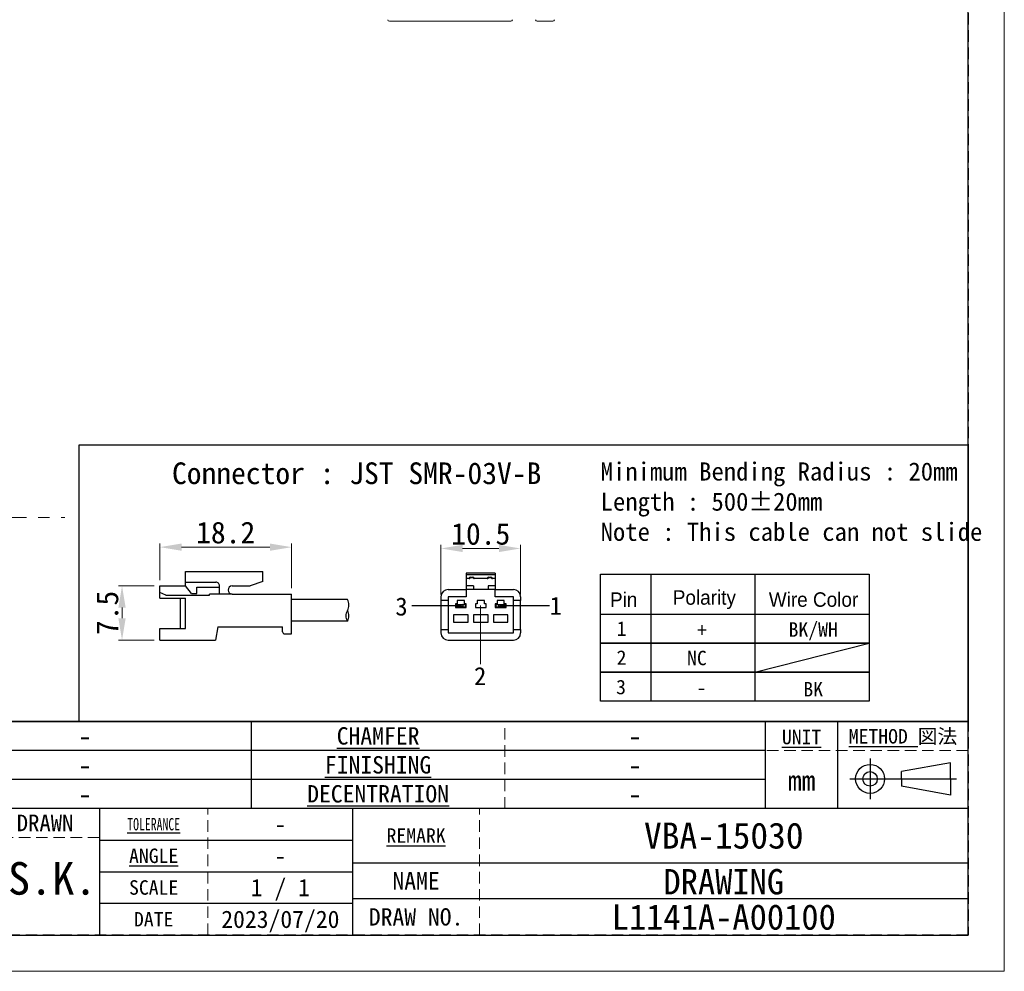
# Model space of a CAD drawing. Header units: millimetres. Extents: x -201 to 202, y 143 to 428.
# Tile 10 of 15: x 65 to 202, y 143 to 274. Entities that reach past the tile are written whole.
import ezdxf
from ezdxf.enums import TextEntityAlignment as Align

# ---------------------------------------------------------------- set-up
doc = ezdxf.new("R2010")
doc.units = ezdxf.units.MM
doc.header["$LTSCALE"] = 0.25
doc.linetypes.add('CENTER', pattern=[50.8, 31.75, -6.35, 6.35, -6.35])
doc.linetypes.add('HIDDEN', pattern=[9.525, 6.35, -3.175])
doc.layers.add('CABLE 3P', color=7, linetype='Continuous')
doc.layers.add('FORM', color=7, linetype='Continuous')
for name, color, linetype, lineweight in [('CENTER', 1, 'CENTER', 9), ('DIMENSION', 6, 'Continuous', 9), ('SIDE PLATE', 7, 'Continuous', 20), ('TXT1', 5, 'Continuous', 15)]:
    doc.layers.add(name, color=color, linetype=linetype, lineweight=lineweight)
doc.layers.add('EMPTY LINE', color=252, linetype='Continuous', lineweight=0, plot=False)
doc.styles.add('(TNK)aSS', font='txt', dxfattribs={"width": 0.75, "oblique": 15, "height": 3.5})
doc.styles.get("Standard").update_dxf_attribs({"font": 'arial.ttf'})
doc.styles.add('takachi1', font='msgothic.ttc', dxfattribs={"height": 2.5})
doc.styles.add('VS Standard', font='msgothic.ttc', dxfattribs={"height": 3})
doc.styles.add('VS Standard(小)', font='txt', dxfattribs={"height": 2.4})
doc.dimstyles.new('TMIZO', dxfattribs={"dimscale": 0, "dimtxt": 3.5, "dimasz": 3, "dimexe": 0.5, "dimexo": 0.8, "dimgap": 0.5, "dimtad": 3, "dimtoh": 1, "dimdec": 1, "dimrnd": 0.005, "dimdsep": 46, "dimtxsty": '(TNK)aSS', "dimcen": 0, "dimclrd": 5, "dimclre": 5, "dimclrt": 5, "dimaunit": 1, "dimadec": 0, "dimazin": 2, "dimtfac": 1, "dimtdec": 1, "dimtmove": 0, "dimatfit": 3, "dimfxl": 1, "dimtzin": 0, "dimlwd": -1, "dimlwe": -1, "dimarcsym": 0})

# ---------------------------------------------------------------- blocks, each defined once
blk = doc.blocks.new('表題欄金物用_ver2.0.0')
at = {"layer": 'FORM', "color": 0}
for p, q in [((-11, 40.5), (-191, 40.5)), ((-110, 28.49), (-110, 40.5)), ((-39, 28.49), (-39, 40.49)), ((-29, 28.49), (-29, 40.49)), ((-11, 28.5), (-11, 40.5)), ((-39, 36.5), (-191, 36.5)), ((-24.54, 35.38), (-24.54, 29.78)), ((-13.42, 34.8), (-20.21, 33.59)), ((-13.42, 32.58), (-13.42, 34.8)), ((-20.21, 32.58), (-20.21, 33.59)), ((-39, 32.5), (-191, 32.5)), ((-27.34, 32.58), (-12.62, 32.58)), ((-20.21, 32.58), (-20.21, 31.57)), ((-13.42, 30.35), (-20.21, 31.57)), ((-13.42, 32.58), (-13.42, 30.35)), ((-11, 28.5), (-191, 28.5)), ((-131, 28.5), (-131, 11)), ((-96, 11), (-96, 28.5)), ((-11, 11), (-11, 28.5)), ((-131, 24.12), (-96, 24.12)), ((-96, 21), (-11, 21)), ((-131, 19.75), (-96, 19.75)), ((-96, 15.38), (-131, 15.38)), ((-11, 16), (-96, 16)), ((-191, 11), (-11, 11))]:
    blk.add_line(p, q, dxfattribs=at)
at = {"layer": 'FORM', "color": 0, "linetype": 'HIDDEN', "lineweight": 9}
for p, q in [((-75, 28.49), (-75, 40.49)), ((-11, 36.5), (-39, 36.5)), ((-116, 11), (-116, 28.5)), ((-78.5, 11), (-78.5, 28.5)), ((-131, 24.5), (-191, 24.5))]:
    blk.add_line(p, q, dxfattribs=at)
at = {"layer": 'FORM', "color": 0}
for radius in [2, 1]:
    blk.add_circle((-24.54, 32.58), radius, dxfattribs=at)
at = {"layer": 'FORM', "color": 0, "attachment_point": 5}
for s, insert, char_height, width, style in [('{\\LCHAMFER}   ', (-92.5, 38.5), 2.4, 35, 'VS Standard(小)'), ('{\\LMETHOD} 図法', (-20, 38.35), 2, 20, 'VS Standard'), ('{\\LUNIT}', (-34, 38.35), 2, 20, 'VS Standard'), ('{\\LFINISHING}', (-92.5, 34.5), 2.4, 35, 'VS Standard(小)'), ('mm', (-34, 32.35), 2.8, 20, 'VS Standard'), ('{\\LDECENTRATION} ', (-92.5, 30.5), 2.4, 35, 'VS Standard(小)'), ('{\\fＭＳ ゴシック|b0|i0|c128|p49;DRAWN}', (-138.5, 26.5), 2.3, 15, 'VS Standard'), ('{\\W0.7;\\LTOLERANCE\\l }', (-123.5, 26.31), 1.7, 20, 'VS Standard(小)'), ('{\\LANGLE}', (-123.5, 21.94), 2, 14.9784, 'VS Standard(小)'), ('{\\fＭＳ ゴシック|b0|i0|c128|p49;NAME}', (-87.25, 18.5), 2.4, 15, 'VS Standard(小)'), ('SCALE', (-123.5, 17.56), 2, 15, 'VS Standard(小)'), ('{\\fＭＳ ゴシック|b0|i0|c128|p49;DRAW NO.}', (-87.25, 13.5), 2.4, 15, 'VS Standard(小)'), ('{\\fＭＳ ゴシック|b0|i0|c128|p49;DATE}', (-123.5, 13.19), 2, 15, 'VS Standard(小)')]:
    blk.add_mtext(s, dxfattribs=dict(at, insert=insert, char_height=char_height, width=width, style=style))
at = {"layer": 'FORM', "color": 0, "insert": (-87.25, 24.75), "char_height": 2, "width": 16, "attachment_point": 5, "line_spacing_factor": 0.8, "style": 'VS Standard'}
blk.add_mtext('\\pxsm0.9;{\\LREMARK}   ', dxfattribs=at)
at = {"layer": 'FORM', "color": 0}
for tag, height, style, p in [('材料', 2.8, 'VS Standard', (-133, 38.5)), ('一般面取', 2.8, 'VS Standard', (-57, 38.5)), ('処理', 2.8, 'VS Standard', (-133, 34.5)), ('仕上', 2.8, 'VS Standard', (-57, 34.5)), ('処理接点', 2.8, 'VS Standard', (-133, 30.5)), ('偏芯', 2.8, 'VS Standard', (-57, 30.5)), ('一般公差', 2.4, 'VS Standard(小)', (-106, 26.31)), ('適用（機種名）', 3.6, 'VS Standard', (-44.75, 24.75)), ('角度', 2.4, 'VS Standard(小)', (-106, 21.94)), ('NAME', 3.5, 'VS Standard', (-44.75, 18.5)), ('SCALE', 2.4, 'VS Standard(小)', (-106, 17.56)), ('DRAW_NO.', 3.5, 'VS Standard', (-44.75, 13.5)), ('DATE', 2.4, 'VS Standard(小)', (-106, 13.19))]:
    blk.add_attdef(tag, text='', height=height, dxfattribs=dict(at, style=style)).set_placement(p, align=Align.MIDDLE_CENTER)
at = {"layer": 'FORM', "color": 0, "style": 'VS Standard'}
for tag, p in [('APPROVED', (-182.5, 15.06)), ('CHECKED', (-167.5, 15.18)), ('DESIGNED', (-152.5, 15.09)), ('DRAWN', (-137.5, 15.23))]:
    blk.add_attdef(tag, text='', height=4.5, dxfattribs=at).set_placement(p, align=Align.BOTTOM_CENTER)
blk = doc.blocks.new('*D84')
at = {"layer": 'Defpoints', "color": 0}
for p in [(134.68, 201.16), (123.68, 193.99), (134.68, 193.99)]:
    blk.add_point(p, dxfattribs=at)
at = {"layer": 'DIMENSION', "color": 0}
for p, q in [((123.68, 194.79), (123.68, 201.66)), ((134.68, 194.79), (134.68, 201.66)), ((126.68, 201.16), (131.68, 201.16))]:
    blk.add_line(p, q, dxfattribs=at)
for points in [[(126.68, 201.66), (126.68, 200.66), (123.68, 201.16)], [(131.68, 200.66), (131.68, 201.66), (134.68, 201.16)]]:
    blk.add_solid(points, dxfattribs=at)
at = {"layer": 'DIMENSION', "color": 0, "insert": (129.18, 203.16), "char_height": 3, "attachment_point": 5, "style": 'VS Standard'}
blk.add_mtext('10.5', dxfattribs=at)
blk = doc.blocks.new('*D85')
at = {"layer": 'Defpoints', "color": 0}
for p in [(84.85, 196), (79.63, 188.51), (84.87, 188.51)]:
    blk.add_point(p, dxfattribs=at)
at = {"layer": 'DIMENSION', "color": 0}
for p, q in [((84.05, 196), (79.13, 196)), ((79.63, 193), (79.63, 191.51)), ((84.07, 188.51), (79.13, 188.51))]:
    blk.add_line(p, q, dxfattribs=at)
for points in [[(80.13, 193), (79.13, 193), (79.63, 196)], [(79.13, 191.51), (80.13, 191.51), (79.63, 188.51)]]:
    blk.add_solid(points, dxfattribs=at)
at = {"layer": 'DIMENSION', "color": 0, "insert": (77.63, 192.25), "char_height": 3, "attachment_point": 5, "rotation": 90, "style": 'VS Standard'}
blk.add_mtext('7.5', dxfattribs=at)
blk = doc.blocks.new('*D86')
at = {"layer": 'Defpoints', "color": 0}
for p in [(103.06, 201.34), (84.85, 195.98), (103.06, 194.86)]:
    blk.add_point(p, dxfattribs=at)
at = {"layer": 'DIMENSION', "color": 0}
for p, q in [((84.85, 196.78), (84.85, 201.84)), ((87.85, 201.34), (100.06, 201.34)), ((103.06, 195.66), (103.06, 201.84))]:
    blk.add_line(p, q, dxfattribs=at)
for points in [[(87.85, 201.84), (87.85, 200.84), (84.85, 201.34)], [(100.06, 200.84), (100.06, 201.84), (103.06, 201.34)]]:
    blk.add_solid(points, dxfattribs=at)
at = {"layer": 'DIMENSION', "color": 0, "insert": (93.95, 203.34), "char_height": 3, "attachment_point": 5, "style": 'VS Standard'}
blk.add_mtext('18.2', dxfattribs=at)

msp = doc.modelspace()

# ---------------------------------------------------------------- linework, layer by layer
at = {"layer": 'CABLE 3P'}
for p, q in [((88.374, 197.979), (99.074, 197.979)), ((88.374, 195.979), (88.374, 197.979)), ((88.374, 197.979), (99.074, 197.979)), ((88.374, 195.979), (88.374, 197.979)), ((99.074, 196.583), (99.074, 197.979)), ((131.184, 197.738), (127.184, 197.738)), ((127.184, 197.738), (127.184, 197.509)), ((131.184, 197.509), (127.184, 197.509)), ((127.184, 197.509), (127.184, 196.988)), ((131.184, 197.738), (131.184, 197.509)), ((131.184, 197.509), (131.184, 196.988)), ((84.851, 194.292), (84.851, 195.979)), ((84.851, 195.979), (88.374, 195.979)), ((84.851, 194.292), (84.851, 195.979)), ((84.851, 195.979), (88.374, 195.979)), ((88.374, 196.508), (92.607, 196.508)), ((88.374, 196.508), (92.607, 196.508)), ((89.208, 194.926), (88.374, 195.979)), ((89.208, 194.926), (88.374, 195.979)), ((93.097, 194.851), (93.097, 196.005)), ((93.097, 194.851), (93.097, 196.005)), ((94.848, 195.979), (97.346, 195.979)), ((94.848, 195.979), (97.346, 195.979)), ((99.074, 196.583), (97.346, 195.979)), ((99.074, 196.583), (97.346, 195.979)), ((127.684, 196.988), (127.184, 196.988)), ((127.184, 196.988), (127.184, 195.988)), ((128.184, 195.988), (127.184, 195.988)), ((127.184, 195.988), (127.184, 195.488)), ((127.584, 196.988), (127.584, 196.997)), ((127.784, 197.188), (127.684, 197.088)), ((127.684, 197.088), (127.684, 196.988)), ((128.184, 197.088), (127.684, 197.088)), ((127.784, 197.197), (127.784, 197.188)), ((127.784, 197.197), (128.084, 197.197)), ((127.784, 197.188), (128.084, 197.188)), ((128.084, 197.197), (128.084, 197.188)), ((128.084, 197.188), (128.184, 197.088)), ((128.184, 197.088), (128.184, 196.988)), ((130.184, 196.988), (128.184, 196.988)), ((128.184, 195.988), (128.184, 195.488)), ((128.284, 196.997), (128.284, 196.988)), ((130.084, 196.988), (130.084, 196.997)), ((130.284, 197.188), (130.184, 197.088)), ((130.184, 197.088), (130.184, 196.988)), ((130.684, 197.088), (130.184, 197.088)), ((131.184, 195.988), (130.184, 195.988)), ((130.184, 195.988), (130.184, 195.488)), ((130.284, 197.197), (130.284, 197.188)), ((130.284, 197.197), (130.584, 197.197)), ((130.284, 197.188), (130.584, 197.188)), ((130.584, 197.197), (130.584, 197.188)), ((130.584, 197.188), (130.684, 197.088)), ((130.684, 197.088), (130.684, 196.988)), ((131.184, 196.988), (130.684, 196.988)), ((130.784, 196.997), (130.784, 196.988)), ((131.184, 196.988), (131.184, 195.988)), ((131.184, 195.988), (131.184, 195.488)), ((85.69, 194.701), (84.851, 195.093)), ((85.69, 194.701), (84.851, 195.093)), ((85.69, 194.701), (91.711, 194.701)), ((85.69, 194.701), (91.711, 194.701)), ((89.208, 194.926), (89.972, 194.926)), ((89.208, 194.926), (89.972, 194.926)), ((89.972, 194.926), (89.972, 195.798)), ((89.972, 195.798), (93.097, 195.798)), ((89.972, 194.926), (89.972, 195.798)), ((89.972, 195.798), (93.097, 195.798)), ((94.848, 194.851), (91.711, 194.851)), ((91.711, 194.701), (91.711, 194.851)), ((94.848, 194.851), (91.711, 194.851)), ((91.711, 194.701), (91.711, 194.851)), ((94.848, 194.851), (103.051, 194.851)), ((94.848, 194.851), (103.051, 194.851)), ((103.051, 189.351), (103.051, 194.851)), ((103.051, 189.351), (103.051, 194.851)), ((124.684, 195.488), (127.184, 195.488)), ((127.184, 195.488), (127.184, 194.488)), ((128.184, 195.488), (127.184, 195.488)), ((130.184, 195.488), (128.184, 195.488)), ((131.184, 195.488), (130.184, 195.488)), ((131.184, 194.488), (131.184, 195.488)), ((131.184, 195.488), (133.684, 195.488)), ((84.851, 194.292), (88.374, 194.292)), ((84.851, 194.292), (88.374, 194.292)), ((87.722, 190.1), (87.722, 194.292)), ((87.722, 190.1), (87.722, 194.292)), ((88.374, 190.1), (88.374, 194.292)), ((88.374, 190.1), (88.374, 194.292)), ((110.765, 194.101), (103.051, 194.101)), ((126.314, 193.238), (119.676, 193.238)), ((123.684, 194.488), (123.684, 193.988)), ((124.684, 193.988), (123.684, 193.988)), ((123.684, 193.988), (123.684, 189.988)), ((124.684, 194.488), (124.684, 193.988)), ((127.184, 194.488), (124.684, 194.488)), ((124.684, 193.988), (124.684, 189.988)), ((125.934, 193.488), (125.684, 193.488)), ((125.684, 193.488), (125.684, 192.988)), ((125.809, 193.038), (125.809, 193.438)), ((125.809, 193.438), (126.284, 193.438)), ((126.934, 193.988), (125.934, 193.988)), ((125.934, 193.988), (125.934, 193.488)), ((126.284, 193.438), (126.184, 193.338)), ((126.384, 193.338), (126.184, 193.338)), ((126.184, 193.138), (126.184, 193.338)), ((126.184, 193.138), (126.384, 193.138)), ((126.184, 193.138), (126.284, 193.038)), ((126.284, 193.438), (126.434, 193.438)), ((126.434, 193.414), (126.384, 193.338)), ((126.384, 193.338), (126.384, 193.138)), ((126.384, 193.138), (126.434, 193.062)), ((126.434, 193.438), (126.434, 193.414)), ((126.434, 193.438), (126.584, 193.438)), ((126.484, 193.338), (126.434, 193.414)), ((126.434, 193.062), (126.484, 193.138)), ((126.484, 193.138), (126.484, 193.338)), ((126.684, 193.338), (126.484, 193.338)), ((126.484, 193.138), (126.684, 193.138)), ((126.684, 193.338), (126.584, 193.438)), ((126.584, 193.438), (127.059, 193.438)), ((126.584, 193.038), (126.684, 193.138)), ((126.684, 193.338), (126.684, 193.138)), ((126.934, 193.488), (126.934, 193.988)), ((127.184, 193.488), (126.934, 193.488)), ((127.059, 193.438), (127.059, 193.038)), ((127.184, 192.988), (127.184, 193.488)), ((128.434, 193.488), (128.434, 192.988)), ((128.684, 193.488), (128.434, 193.488)), ((128.684, 193.988), (128.684, 193.488)), ((129.684, 193.988), (128.684, 193.988)), ((129.684, 193.488), (129.684, 193.988)), ((129.934, 193.488), (129.684, 193.488)), ((129.934, 192.988), (129.934, 193.488)), ((133.684, 194.488), (131.184, 194.488)), ((131.434, 193.488), (131.184, 193.488)), ((131.184, 193.488), (131.184, 192.988)), ((131.309, 193.038), (131.309, 193.438)), ((131.309, 193.438), (131.784, 193.438)), ((132.434, 193.988), (131.434, 193.988)), ((131.434, 193.988), (131.434, 193.488)), ((131.784, 193.438), (131.684, 193.338)), ((131.884, 193.338), (131.684, 193.338)), ((131.684, 193.138), (131.684, 193.338)), ((131.684, 193.138), (131.884, 193.138)), ((131.684, 193.138), (131.784, 193.038)), ((131.784, 193.438), (131.934, 193.438)), ((131.934, 193.414), (131.884, 193.338)), ((131.884, 193.338), (131.884, 193.138)), ((131.884, 193.138), (131.934, 193.062)), ((131.934, 193.438), (131.934, 193.414)), ((131.934, 193.438), (132.084, 193.438)), ((131.984, 193.338), (131.934, 193.414)), ((131.934, 193.062), (131.984, 193.138)), ((131.984, 193.138), (131.984, 193.338)), ((132.184, 193.338), (131.984, 193.338)), ((131.984, 193.138), (132.184, 193.138)), ((138.688, 193.238), (132.05, 193.238)), ((132.184, 193.338), (132.084, 193.438)), ((132.084, 193.438), (132.559, 193.438)), ((132.084, 193.038), (132.184, 193.138)), ((132.184, 193.338), (132.184, 193.138)), ((132.434, 193.488), (132.434, 193.988)), ((132.684, 193.488), (132.434, 193.488)), ((132.559, 193.438), (132.559, 193.038)), ((132.684, 192.988), (132.684, 193.488)), ((133.684, 193.988), (133.684, 194.488)), ((134.684, 193.988), (133.684, 193.988)), ((133.684, 189.988), (133.684, 193.988)), ((134.684, 194.488), (134.684, 193.988)), ((134.684, 189.988), (134.684, 193.988)), ((127.434, 191.988), (125.434, 191.988)), ((125.434, 191.988), (125.434, 190.988)), ((125.684, 192.988), (127.184, 192.988)), ((126.284, 193.038), (125.809, 193.038)), ((126.434, 193.038), (126.284, 193.038)), ((126.434, 193.062), (126.434, 193.038)), ((126.584, 193.038), (126.434, 193.038)), ((127.059, 193.038), (126.584, 193.038)), ((127.434, 190.988), (127.434, 191.988)), ((130.184, 191.988), (128.184, 191.988)), ((128.184, 191.988), (128.184, 190.988)), ((128.434, 192.988), (129.934, 192.988)), ((130.184, 190.988), (130.184, 191.988)), ((130.934, 191.988), (130.934, 190.988)), ((132.934, 191.988), (130.934, 191.988)), ((131.184, 192.988), (132.684, 192.988)), ((131.784, 193.038), (131.309, 193.038)), ((131.934, 193.038), (131.784, 193.038)), ((131.934, 193.062), (131.934, 193.038)), ((132.084, 193.038), (131.934, 193.038)), ((132.559, 193.038), (132.084, 193.038)), ((132.934, 190.988), (132.934, 191.988)), ((110.765, 191.101), (103.051, 191.101)), ((125.434, 190.988), (127.434, 190.988)), ((128.184, 190.988), (130.184, 190.988)), ((130.934, 190.988), (132.934, 190.988)), ((84.851, 188.479), (84.851, 190.1)), ((84.851, 190.1), (88.374, 190.1)), ((84.851, 188.479), (84.851, 190.1)), ((84.851, 190.1), (88.374, 190.1)), ((92.851, 190.351), (92.551, 188.479)), ((92.851, 190.351), (101.796, 190.351)), ((92.851, 190.351), (101.796, 190.351)), ((101.796, 189.651), (101.796, 190.351)), ((101.796, 189.651), (101.796, 190.351)), ((102.096, 189.351), (103.051, 189.351)), ((102.096, 189.351), (103.051, 189.351)), ((123.684, 189.988), (124.684, 189.988)), ((123.684, 189.988), (123.684, 189.488)), ((124.684, 189.988), (124.684, 189.488)), ((124.684, 189.488), (133.684, 189.488)), ((133.684, 189.988), (134.684, 189.988)), ((133.684, 189.488), (133.684, 189.988)), ((134.684, 189.988), (134.684, 189.488)), ((84.851, 188.479), (92.551, 188.479)), ((84.851, 188.479), (92.551, 188.479)), ((124.684, 188.488), (133.684, 188.488))]:
    msp.add_line(p, q, dxfattribs=at)
for centre, radius, start, end in [((92.594, 196.005), 0.504, 0, 91.53523), ((92.594, 196.005), 0.504, 0, 91.53523), ((94.848, 195.415), 0.564, 90, 270), ((94.848, 195.415), 0.564, 90, 270), ((127.784, 196.997), 0.2, 90, 180), ((127.589, 197.093), 0.0958, 267.40257, 357.14292), ((128.084, 196.997), 0.2, 0, 90), ((128.28, 197.093), 0.0958, 182.85716, 272.59748), ((130.284, 196.997), 0.2, 90, 180), ((130.089, 197.093), 0.0958, 267.40265, 357.14284), ((130.584, 196.997), 0.2, 0, 90), ((130.78, 197.093), 0.0958, 182.85727, 272.59723), ((124.684, 194.488), 1, 90, 180), ((133.684, 194.488), 1, 0, 90), ((109.565, 193.351), 1.415, 327.99462, 32.00538), ((111.965, 191.851), 1.415, 147.99462, 212.00538), ((109.565, 191.851), 1.415, 327.99462, 32.00538), ((102.096, 189.651), 0.3, 180, 270), ((102.096, 189.651), 0.3, 180, 270), ((124.684, 189.488), 1, 180, 270), ((133.684, 189.488), 1, 270, 0)]:
    msp.add_arc(centre, radius, start, end, dxfattribs=at)
at = {"layer": 'CENTER'}
msp.add_line((58.509, 205.431), (71.713, 205.431), dxfattribs=at)
at = {"layer": 'DIMENSION'}
msp.add_line((129.157, 193.271), (129.157, 185.155), dxfattribs=at)
at = {"layer": 'EMPTY LINE'}
for p, q in [((201.5, 142.75), (201.5, 427.75)), ((-201.5, 142.75), (201.5, 142.75))]:
    msp.add_line(p, q, dxfattribs=at)
at = {"layer": 'FORM'}
for p, q in [((145.744, 197.614), (182.836, 197.614)), ((145.744, 192.088), (145.744, 197.614)), ((152.681, 197.614), (152.681, 180.088)), ((167.033, 197.614), (167.033, 180.088)), ((182.836, 197.614), (182.836, 180.088)), ((167.033, 184.088), (182.836, 188.088))]:
    msp.add_line(p, q, dxfattribs=at)
at = {"layer": 'FORM', "linetype": 'HIDDEN'}
msp.add_lwpolyline([(-196.5, 422.75), (196.5, 422.75), (196.5, 147.75), (-196.5, 147.75)], close=True, dxfattribs=at)
at = {"layer": 'FORM'}
for points in [[(-196.5, 422.75), (-196.5, 147.75), (-78.5, 147.75), (-78.5, 159.75), (16.5, 159.75), (16.5, 177.25), (196.5, 177.25), (196.5, 422.75), (-196.5, 422.75)], [(73.692, 215.458), (196.5, 215.458), (196.5, 177.25), (73.692, 177.25)]]:
    msp.add_lwpolyline(points, close=True, dxfattribs=at)
for points in [[(182.836, 188.088), (145.744, 188.088), (145.744, 192.088), (182.836, 192.088)], [(182.836, 184.088), (145.744, 184.088), (145.744, 188.088), (182.836, 188.088)], [(182.836, 180.088), (145.744, 180.088), (145.744, 184.088), (182.836, 184.088)]]:
    msp.add_lwpolyline(points, dxfattribs=at)
at = {"layer": 'SIDE PLATE'}
for p, q in [((116.555, 274.001), (133.355, 274.001)), ((136.955, 274.001), (139.155, 274.001))]:
    msp.add_line(p, q, dxfattribs=at)
for centre, start, end in [((116.555, 274.201), 180, 270), ((133.355, 274.201), 270, 0), ((136.955, 274.201), 180, 270), ((139.155, 274.201), 270, 0)]:
    msp.add_arc(centre, 0.2, start, end, dxfattribs=at)

# ---------------------------------------------------------------- block references
at = {"layer": 'FORM'}
ref = msp.add_blockref('表題欄金物用_ver2.0.0', (207.5, 136.75), dxfattribs=at)
ref.add_attrib('材料', '-', dxfattribs={"layer": 'EMPTY LINE', "color": 0, "height": 2.8, "style": 'VS Standard'}).set_placement((74.5, 175.25), align=Align.MIDDLE_CENTER)
ref.add_attrib('処理', '-', dxfattribs={"color": 0, "height": 2.8, "style": 'VS Standard'}).set_placement((74.5, 171.25), align=Align.MIDDLE_CENTER)
ref.add_attrib('処理接点', '-', dxfattribs={"color": 0, "height": 2.8, "style": 'VS Standard'}).set_placement((74.5, 167.25), align=Align.MIDDLE_CENTER)
ref.add_attrib('一般面取', '-', dxfattribs={"color": 0, "height": 2.8, "style": 'VS Standard'}).set_placement((150.5, 175.247), align=Align.MIDDLE_CENTER)
ref.add_attrib('仕上', '-', dxfattribs={"color": 0, "height": 2.8, "style": 'VS Standard'}).set_placement((150.5, 171.247), align=Align.MIDDLE_CENTER)
ref.add_attrib('偏芯', '-', dxfattribs={"color": 0, "height": 2.8, "style": 'VS Standard'}).set_placement((150.5, 167.247), align=Align.MIDDLE_CENTER)
ref.add_attrib('一般公差', '-', dxfattribs={"color": 0, "height": 2.4, "style": 'VS Standard(小)'}).set_placement((101.5, 163.062), align=Align.MIDDLE_CENTER)
ref.add_attrib('角度', '-', dxfattribs={"color": 0, "height": 2.4, "style": 'VS Standard(小)'}).set_placement((101.5, 158.688), align=Align.MIDDLE_CENTER)
ref.add_attrib('SCALE', '1 / 1', dxfattribs={"color": 0, "height": 2.4, "style": 'VS Standard(小)'}).set_placement((101.5, 154.312), align=Align.MIDDLE_CENTER)
ref.add_attrib('DATE', '2023/07/20', dxfattribs={"color": 0, "height": 2.4, "style": 'VS Standard(小)'}).set_placement((101.5, 149.938), align=Align.MIDDLE_CENTER)
ref.add_attrib('適用（機種名）', 'VBA-15030', dxfattribs={"color": 0, "height": 3.6, "style": 'VS Standard'}).set_placement((162.75, 161.5), align=Align.MIDDLE_CENTER)
ref.add_attrib('NAME', 'DRAWING ', dxfattribs={"color": 0, "height": 3.5, "style": 'VS Standard'}).set_placement((163.941, 155.127), align=Align.MIDDLE_CENTER)
ref.add_attrib('DRAW_NO.', 'L1141A-A00100', dxfattribs={"color": 0, "height": 3.5, "style": 'VS Standard'}).set_placement((162.75, 150.25), align=Align.MIDDLE_CENTER)
ref.add_attrib('DRAWN', 'S.K.', dxfattribs={"color": 0, "height": 4.5, "style": 'VS Standard'}).set_placement((70, 151.985), align=Align.BOTTOM_CENTER)

# ---------------------------------------------------------------- texts
at = {"layer": 'DIMENSION', "style": 'takachi1'}
for s, p in [('1', (138.688, 192)), ('3', (117.382, 191.897)), ('2', (128.251, 182.277))]:
    msp.add_text(s, height=2.5, dxfattribs=at).set_placement(p)
at = {"layer": 'TXT1', "style": 'takachi1'}
msp.add_text('NC', height=2, dxfattribs=at).set_placement((157.68, 185.029))
at = {"layer": 'TXT1', "attachment_point": 1, "style": 'VS Standard'}
for s, insert, char_height, width in [('Connector : JST SMR-03V-B', (86.53, 213.046), 3, 49.4293), ('Minimum Bending Radius : 20mm\\PLength : 500%%p20mm\\PNote : This cable can not slide', (145.744, 213.046), 2.5, 61.65687)]:
    msp.add_mtext(s, dxfattribs=dict(at, insert=insert, char_height=char_height, width=width))
at = {"layer": 'TXT1', "char_height": 2, "attachment_point": 5}
for s, insert, width in [('\\fMS PGothic|b0|i0|c128|p50;Pin', (148.924, 194.088), 8), ('\\fMS PGothic|b0|i0|c128|p50;Polarity', (160.066, 194.088), 28), ('\\fMS PGothic|b0|i0|c128|p50;Wire Color', (175.145, 194.088), 32), ('\\fＭＳ ゴシック|b0|i0;1', (148.627, 190.088), 8), ('\\fMS Gothic|b0|i0|c128|p49;+', (159.747, 189.891), 28), ('\\fMS Gothic|b0|i0|c128|p49;BK/WH', (175.102, 189.72), 32), ('\\fＭＳ ゴシック|b0|i0;2', (148.627, 186.088), 8), ('\\fＭＳ ゴシック|b0|i0;3\\P', (148.556, 182.003), 8), ('\\fMS Gothic|b0|i0|c128|p49;BK', (175.102, 181.72), 32), ('\\fMS Gothic|b0|i0|c128|p49;-', (159.658, 181.943), 28)]:
    msp.add_mtext(s, dxfattribs=dict(at, insert=insert, width=width))

# ---------------------------------------------------------------- dimensions: what is measured, and where the dimension line sits
at = {"layer": 'DIMENSION'}
dim = msp.add_linear_dim(base=(103.055, 201.337), p1=(84.853, 195.981), p2=(103.055, 194.856), dimstyle='TMIZO', override={"dimscale": 1, "dimtoh": 0, "dimtxsty": 'VS Standard', "dimclrd": 0, "dimclre": 0, "dimclrt": 0}, dxfattribs=at)
dim.commit()
dim.dimension.update_dxf_attribs({"geometry": '*D86', "text_midpoint": (93.954, 203.337)})
dim = msp.add_linear_dim(base=(134.684, 201.162), p1=(123.678, 193.99), p2=(134.684, 193.991), text='10.5', dimstyle='TMIZO', override={"dimscale": 1, "dimtoh": 0, "dimtxsty": 'VS Standard', "dimclrd": 0, "dimclre": 0, "dimclrt": 0}, dxfattribs=at)
dim.commit()
dim.dimension.update_dxf_attribs({"geometry": '*D84', "text_midpoint": (129.181, 203.162)})
dim = msp.add_linear_dim(base=(79.629, 188.508), p1=(84.848, 196.001), p2=(84.872, 188.508), angle=90, dimstyle='TMIZO', override={"dimscale": 1, "dimtoh": 0, "dimtxsty": 'VS Standard', "dimclrd": 0, "dimclre": 0, "dimclrt": 0}, dxfattribs=at)
dim.commit()
dim.dimension.update_dxf_attribs({"geometry": '*D85', "text_midpoint": (77.629, 192.255)})

doc.saveas('drawing.dxf')
